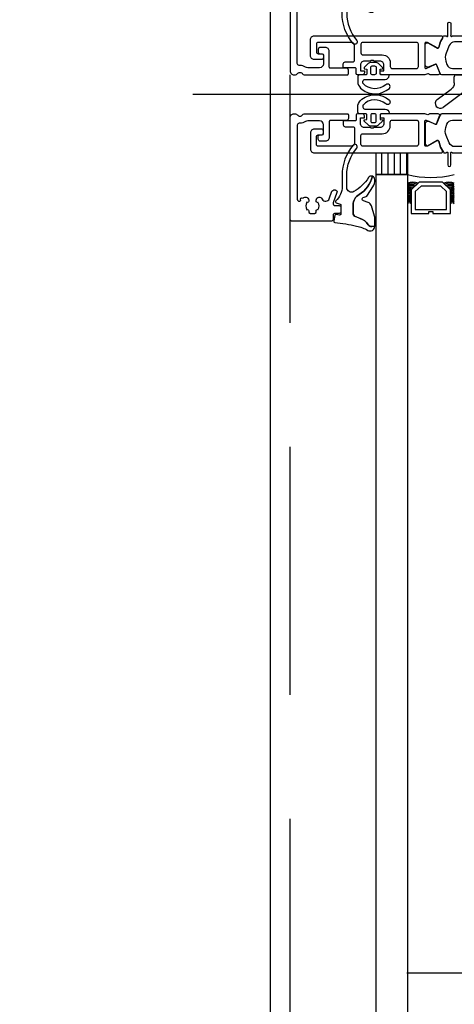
# Model space of a CAD drawing. Header units: millimetres. Extents: x 247761 to 294611, y 172579 to 236863.
# Tile 103 of 256: x 249656 to 249768, y 186447 to 186699. Entities that reach past the tile are written whole.
import ezdxf

# ---------------------------------------------------------------- set-up
doc = ezdxf.new("R2010")
doc.units = ezdxf.units.MM
doc.linetypes.add('ČERCHOVANÁ', pattern=[25.4, 12.7, -6.35, 0, -6.35])
doc.linetypes.add('ČÁRKOVANÁ', pattern=[19.05, 12.7, -6.35])
for name, color, linetype in [('FASÁDA DETAILNÍ', 4, 'Continuous'), ('KOTY 50', 7, 'Continuous'), ('NOVA', 240, 'Continuous'), ('OSY', 7, 'Continuous')]:
    doc.layers.add(name, color=color, linetype=linetype)
doc.styles.add('CS-ROMANS', font='romans.shx', dxfattribs={"width": 0.75, "oblique": 5})
doc.dimstyles.new('A_KÓTA_50', dxfattribs={"dimtxt": 110, "dimasz": 2, "dimexe": 100, "dimexo": 1500, "dimgap": 40, "dimtad": 1, "dimrnd": 1, "dimdsep": 46, "dimtxsty": 'CS-ROMANS', "dimblk": 'KOT_CARA20', "dimcen": 45, "dimse1": 1, "dimse2": 1, "dimclrd": 256, "dimclre": 256, "dimclrt": 256, "dimadec": 0, "dimazin": 0, "dimtfac": 1, "dimtix": 1, "dimtmove": 2, "dimatfit": 3, "dimldrblk": 'OBLIQUE', "dimfxl": 0, "dimtolj": 1, "dimarcsym": 0})
pattern_1 = [(270, (42491.3569, 2974.0788), (1.5875, -8e-16), [])]

# ---------------------------------------------------------------- blocks, each defined once
blk = doc.blocks.new('433270')
blk.add_lwpolyline([(1, 0, 0.414364), (0, -1), (0, -1.4, 0.255924), (0.23, -1.83, -0.547723), (0.23, -3.17, 0.255924), (0, -3.6), (0, -14.6, 0.414214), (0.3, -14.9), (1.2, -14.9, 0.414214), (1.7, -14.4), (1.7, -10.3, -0.414214), (2, -10), (6, -10, 0.414248), (7, -9), (7, -7.7, 0.414179), (6.5, -7.2), (5.7, -7.2, 0.414232), (5.4, -7.5), (5.4, -8.2, -0.414198), (5.1, -8.5), (2.8, -8.5, -0.414204), (1.8, -7.5), (1.8, -4.49, -0.147432), (1.97, -3.94, 0.147461), (2.4, -2.5), (2.4, -2.3, -0.414214), (2.9, -1.8), (21.87, -1.8, -0.668178), (22.22, -2.65), (22.16, -2.72, 1), (21.59, -3.29), (21.52, -3.35, 0.198912), (21.38, -3.71), (21.38, -4.05, 0.414214), (22.08, -4.75), (22.38, -4.75, 0.576988), (22.64, -4.3, -0.311246), (24.56, -4.3, 0.576988), (24.82, -4.75), (25.3, -4.75, -0.260065), (25.3, -6.65), (24.82, -6.65, 0.576988), (24.56, -7.1, -0.311246), (22.64, -7.1, 0.576988), (22.38, -6.65), (22.08, -6.65, 0.414214), (21.38, -7.35), (21.38, -7.61, 0.267949), (21.63, -8.04), (21.89, -8.2, -0.637047), (21.73, -10), (19.83, -10.7, 0.315299), (19.5, -11.17), (19.5, -11.49, 0.520567), (20.17, -11.96), (22.83, -10.99, -0.520567), (23.5, -11.46), (23.5, -12.5, 0.414062), (24, -13), (25, -13, 0.414186), (25.5, -12.5), (25.5, -11.5, -0.414182), (26, -11), (27, -11, 0.414214), (27.5, -10.5), (27.5, -0.5, 0.414214), (27, 0), (1, 0)], format="xyb", close=True)
blk = doc.blocks.new('284325')
for points in [[(0.84, -5.23, -0.560316), (0.94, -4.73), (1.94, -4.36, 0.3153), (2.14, -4.08), (2.14, -1.89, 0.451558), (1.8, -1.59), (0.9, -1.7, -0.399586), (0.57, -1.46), (0.3, -0.07, -0.415977), (0.53, 0.29, 0.024107), (6.15, 1.24, 0.076636), (8.99, 2.34, -0.577615), (10.79, 1.3), (10.02, 1.37, 0.283171), (9.08, 0.9, -0.168429), (7.07, -0.74), (5.9, -1.16, 0.315302), (5.24, -2.1), (5.24, -4.21, 0.269719), (6.76, -6.82, -0.194797), (10.18, -11.53, -0.342663), (9.17, -11.17, 0.119207), (5.43, -7.59, 0.578571), (3.63, -8.62), (3.63, -11.77, 0.176415), (6.16, -18.72, -1), (5.24, -19.49, -0.176415), (2.43, -11.77), (2.43, -8.89, 0.208286), (0.84, -5.23)], [(8.95, -6.65), (10.32, -8.78, -0.134555), (10.79, -10.63, -0.339795), (10.19, -11.53, 0.194788), (6.76, -6.81, -0.269736), (5.25, -4.21), (5.25, -2.1, -0.315302), (5.9, -1.17), (7.07, -0.74, 0.168429), (9.09, 0.89, -0.283167), (10.01, 1.36), (10.79, 1.29), (10.79, -0.74, -0.070852), (10.71, -1.3), (9.95, -3.93, -0.241839), (9.08, -4.83), (7.93, -5.22, 0.836024), (8.08, -6.19), (8.11, -6.19, -0.255349), (8.95, -6.65)]]:
    blk.add_lwpolyline(points, format="xyb", close=True)
blk = doc.blocks.new('288126')
for points in [[(-16.5, 0), (16.5, 0)], [(-17, -2.08), (-17, -0.5)], [(17, -0.5), (17, -3.8)], [(-21.36, -6.34), (-17.8, -3.69)], [(-14.71, -4.5), (-19.87, -8.34)], [(-8.83, -4.3), (-14.11, -4.3)], [(-10.96, -6.34), (-8.71, -4.66)], [(-4.31, -4.5), (-9.47, -8.34)], [(1.81, -4.3), (-3.71, -4.3)], [(-0.35, -6.36), (1.93, -4.66)], [(6.33, -4.5), (1.14, -8.37)], [(12.21, -4.3), (6.93, -4.3)], [(10.05, -6.36), (12.33, -4.66)], [(16.6, -4.6), (11.54, -8.37)]]:
    blk.add_lwpolyline(points)
for centre, radius, start, end in [((16.5, -0.5), 0.5, 0, 90), ((-16.5, -0.5), 0.5, 90, 180), ((16, -3.8), 1, 306.7059, 0), ((-20.61, -7.34), 1.25, 126.7059, 306.7059), ((-10.21, -7.34), 1.25, 126.7059, 306.7059), ((0.4, -7.37), 1.25, 126.7059, 306.7059), ((10.8, -7.37), 1.25, 126.7059, 306.7059)]:
    blk.add_arc(centre, radius, start, end)
at = {"extrusion": (0, 0, -1)}
for centre, radius, start, end in [((19, -2.08), 2, 180, 233.2941), ((14.11, -5.3), 1, 53.2941, 90), ((8.83, -4.5), 0.2, 90, 233.2941), ((3.71, -5.3), 1, 53.2941, 90), ((-1.81, -4.5), 0.2, 90, 233.2941), ((-6.93, -5.3), 1, 53.2941, 90), ((-12.21, -4.5), 0.2, 90, 233.2941)]:
    blk.add_arc(centre, radius, start, end, dxfattribs=at)
blk = doc.blocks.new('246426')
for points in [[(-1.84, 0.64), (-2.86, -0.38, 0.198926), (-3.15, -1.09), (-3.15, -2.31, 0.198926), (-2.86, -3.02), (-1.84, -4.04, 0.637051), (-1.5, -3.92), (-1.45, -3.4), (-0.3, -3.4, -0.41484), (0, -3.7), (0, -5.19, 0.414232), (0.5, -5.69), (2.14, -5.69, 0.071862), (2.2, -5.68, 0.157876), (3.73, -4.64, 0.360336), (3.48, 2.39, 0.964062), (2.54, 1.48, -0.403385), (2.25, -4.34, -0.190964), (2.11, -4.39), (1.7, -4.39, -0.414214), (1.2, -3.89), (1.2, 1.31, 0.414201), (0.2, 2.31), (0, 2.31), (0, 0.3, -0.414214), (-0.3, 0), (-1.45, 0), (-1.5, 0.52, 0.637051), (-1.84, 0.64)], [(-2.25, -1.4, -0.414214), (-1.85, -1), (-0.4, -1, -0.414214), (0, -1.4), (0, -2, -0.414214), (-0.4, -2.4), (-1.85, -2.4, -0.414214), (-2.25, -2), (-2.25, -1.4)]]:
    blk.add_lwpolyline(points, format="xyb", close=True)
blk = doc.blocks.new('A$C69D17D4D')
at = {"layer": 'FASÁDA DETAILNÍ'}
h = blk.add_hatch(dxfattribs=at)
h.set_pattern_fill('ANSI31', color=256, scale=0.5, angle=585)
h.set_pattern_definition(pattern_1)
h.paths.add_polyline_path([(-24889, 13288.5), (-24889, 13294), (-24897, 13294), (-24897, 13288.5)])
h = blk.add_hatch(dxfattribs=at)
h.set_pattern_fill('ANSI31', color=256, scale=0.5, angle=585)
h.set_pattern_definition(pattern_1)
h.paths.add_polyline_path([(-24889, 13288.5), (-24889, 13294), (-24897, 13294), (-24897, 13288.5)])
for p, q in [((-24943.95, 13309), (-24575.71, 13309)), ((-24943.95, 13309), (-24575.71, 13309)), ((-24897, 12879.5), (-24897, 13288.5)), ((-24897, 13288.5), (-24889, 13288.5)), ((-24897, 12879.5), (-24897, 13288.5)), ((-24897, 13288.5), (-24889, 13288.5)), ((-24889, 13288.5), (-24889, 12879.5)), ((-24889, 13288.5), (-24889, 12879.5))]:
    blk.add_line(p, q, dxfattribs=at)
for points in [[(1656, 1244), (-24924, 1244), (-24924, 24924), (1656, 24924)], [(-24897, 13288.5), (-24897, 13294), (-24889, 13294), (-24889, 13288.5)], [(-24897, 13288.5), (-24897, 13294), (-24889, 13294), (-24889, 13288.5)], [(-24878, 13278.5), (-24878, 13284.5), (-24880, 13286.5), (-24886, 13286.5), (-24888, 13284.5), (-24888, 13278.5), (-24883.5, 13278.5), (-24883.5, 13279), (-24882.5, 13279), (-24882.5, 13278.5)], [(-24878, 13278.5), (-24878, 13284.5), (-24880, 13286.5), (-24886, 13286.5), (-24888, 13284.5), (-24888, 13278.5), (-24883.5, 13278.5), (-24883.5, 13279), (-24882.5, 13279), (-24882.5, 13278.5)], [(-24887, 13279.5), (-24879, 13279.5), (-24879, 13284.09), (-24880.41, 13285.5), (-24885.45, 13285.5), (-24887, 13284.09)], [(-24887, 13279.5), (-24879, 13279.5), (-24879, 13284.09), (-24880.41, 13285.5), (-24885.45, 13285.5), (-24887, 13284.09)]]:
    blk.add_lwpolyline(points, close=True, dxfattribs=at)
at = {"layer": 'FASÁDA DETAILNÍ', "linetype": 'ČÁRKOVANÁ', "ltscale": 5}
blk.add_lwpolyline([(1651, 1249), (-24919, 1249), (-24919, 24919), (1651, 24919)], close=True, dxfattribs=at)
at = {"layer": 'FASÁDA DETAILNÍ'}
for points in [[(-24858.25, 13314), (-24880.16, 13314, -0.305837), (-24880.62, 13314.31), (-24881.55, 13316.6, 0.425336), (-24881.81, 13316.71), (-24883.43, 13315.99, -0.543753), (-24884.49, 13316.68), (-24884.49, 13321.58, -0.578182), (-24883.59, 13322.1), (-24881.4, 13320.84, 0.488505), (-24880.96, 13321.01), (-24880.52, 13322.53), (-24879.76, 13323.85, -0.282478), (-24879.49, 13324), (-24879.04, 13324, 1.447009), (-24878.69, 13324.13), (-24878.69, 13327.1, -1), (-24877.89, 13327.1), (-24877.89, 13324.13, 1.447009), (-24877.54, 13324), (-24869, 13324, 1.447009)], [(-24858.25, 13314), (-24880.16, 13314, -0.305837), (-24880.62, 13314.31), (-24881.55, 13316.6, 0.425336), (-24881.81, 13316.71), (-24883.43, 13315.99, -0.543753), (-24884.49, 13316.68), (-24884.49, 13321.58, -0.578182), (-24883.59, 13322.1), (-24881.4, 13320.84, 0.488505), (-24880.96, 13321.01), (-24880.52, 13322.53), (-24879.76, 13323.85, -0.282478), (-24879.49, 13324), (-24879.04, 13324, 1.447009), (-24878.69, 13324.13), (-24878.69, 13327.1, -1), (-24877.89, 13327.1), (-24877.89, 13324.13, 1.447009), (-24877.54, 13324), (-24869, 13324, 1.447009)], [(-24858.25, 13304), (-24880.16, 13304, 0.305837), (-24880.62, 13303.69), (-24881.55, 13301.4, -0.425336), (-24881.81, 13301.29), (-24883.43, 13302.01, 0.543753), (-24884.49, 13301.32), (-24884.49, 13296.42, 0.578182), (-24883.59, 13295.9), (-24881.4, 13297.16, -0.488505), (-24880.96, 13296.99), (-24880.52, 13295.47), (-24879.76, 13294.15, 0.282478), (-24879.49, 13294), (-24879.04, 13294, -1.447009), (-24878.69, 13293.87), (-24878.69, 13290.9, 1), (-24877.89, 13290.9), (-24877.89, 13293.87, -1.447009), (-24877.54, 13294), (-24869, 13294, -1.447009)], [(-24858.25, 13304), (-24880.16, 13304, 0.305837), (-24880.62, 13303.69), (-24881.55, 13301.4, -0.425336), (-24881.81, 13301.29), (-24883.43, 13302.01, 0.543753), (-24884.49, 13301.32), (-24884.49, 13296.42, 0.578182), (-24883.59, 13295.9), (-24881.4, 13297.16, -0.488505), (-24880.96, 13296.99), (-24880.52, 13295.47), (-24879.76, 13294.15, 0.282478), (-24879.49, 13294), (-24879.04, 13294, -1.447009), (-24878.69, 13293.87), (-24878.69, 13290.9, 1), (-24877.89, 13290.9), (-24877.89, 13293.87, -1.447009), (-24877.54, 13294), (-24869, 13294, -1.447009)]]:
    blk.add_lwpolyline(points, format="xyb", dxfattribs=at)
for points in [[(-24884.5, 13314), (-24895.5, 13314, -0.414426), (-24896, 13314.5), (-24896, 13314.99), (-24895, 13314.99), (-24895, 13316.49, 0.414214), (-24896, 13317.49), (-24897.5, 13317.49, 0.399985), (-24898.5, 13317.49), (-24900, 13317.49, 0.414214), (-24901, 13316.49), (-24901, 13315), (-24900, 13315), (-24900, 13314.5, -0.414456), (-24900.5, 13314), (-24901.8, 13314, -0.413971), (-24902.1, 13314.3), (-24902.1, 13315.5, 0.414214), (-24902.4, 13315.8), (-24905.4, 13315.8), (-24905.4, 13316.8, -0.414214), (-24904.9, 13317.3), (-24903, 13317.3, 0.414214), (-24902.5, 13317.8), (-24902.5, 13321.3, 0.414206), (-24903.5, 13322.3), (-24911.8, 13322.3, 0.414206), (-24912.3, 13321.8), (-24912.3, 13319.9, 0.414219), (-24911.8, 13319.4), (-24911, 13319.4, -0.414214), (-24910.5, 13318.9), (-24910.5, 13318.4, -0.414214), (-24911, 13317.9), (-24912.8, 13317.9, -0.414214), (-24913.8, 13318.9), (-24913.8, 13323, -0.414214), (-24912.8, 13324), (-24884.5, 13324), (-24880.4, 13324, -0.57735), (-24880.05, 13323.4), (-24880.55, 13322.54), (-24880.98, 13321.04, -0.488701), (-24881.42, 13320.87), (-24883.88, 13322.3), (-24884.31, 13322.3, 0.432566), (-24884.5, 13322.1), (-24884.5, 13315.8, 0.548397), (-24884.22, 13315.61), (-24881.83, 13316.68, -0.425336), (-24881.57, 13316.57), (-24880.75, 13314.55, -0.531563), (-24881.12, 13314), (-24883.19, 13314, -0.231306), (-24883.42, 13314.11, 0.306185), (-24883.74, 13314.22), (-24884.5, 13314)], [(-24884.5, 13314), (-24895.5, 13314, -0.414426), (-24896, 13314.5), (-24896, 13314.99), (-24895, 13314.99), (-24895, 13316.49, 0.414214), (-24896, 13317.49), (-24897.5, 13317.49, 0.399985), (-24898.5, 13317.49), (-24900, 13317.49, 0.414214), (-24901, 13316.49), (-24901, 13315), (-24900, 13315), (-24900, 13314.5, -0.414456), (-24900.5, 13314), (-24901.8, 13314, -0.413971), (-24902.1, 13314.3), (-24902.1, 13315.5, 0.414214), (-24902.4, 13315.8), (-24905.4, 13315.8), (-24905.4, 13316.8, -0.414214), (-24904.9, 13317.3), (-24903, 13317.3, 0.414214), (-24902.5, 13317.8), (-24902.5, 13321.3, 0.414206), (-24903.5, 13322.3), (-24911.8, 13322.3, 0.414206), (-24912.3, 13321.8), (-24912.3, 13319.9, 0.414219), (-24911.8, 13319.4), (-24911, 13319.4, -0.414214), (-24910.5, 13318.9), (-24910.5, 13318.4, -0.414214), (-24911, 13317.9), (-24912.8, 13317.9, -0.414214), (-24913.8, 13318.9), (-24913.8, 13323, -0.414214), (-24912.8, 13324), (-24884.5, 13324), (-24880.4, 13324, -0.57735), (-24880.05, 13323.4), (-24880.55, 13322.54), (-24880.98, 13321.04, -0.488701), (-24881.42, 13320.87), (-24883.88, 13322.3), (-24884.31, 13322.3, 0.432566), (-24884.5, 13322.1), (-24884.5, 13315.8, 0.548397), (-24884.22, 13315.61), (-24881.83, 13316.68, -0.425336), (-24881.57, 13316.57), (-24880.75, 13314.55, -0.531563), (-24881.12, 13314), (-24883.19, 13314, -0.231306), (-24883.42, 13314.11, 0.306185), (-24883.74, 13314.22), (-24884.5, 13314)], [(-24886.7, 13322.3), (-24900.4, 13322.3, 0.414214), (-24900.9, 13321.8), (-24900.9, 13319.59, 0.414214), (-24900.4, 13319.09), (-24895.43, 13319.09, -0.411139), (-24893.4, 13317.09), (-24893.4, 13316.1, 0.414214), (-24892.9, 13315.6), (-24886.7, 13315.6, 0.414214), (-24886.2, 13316.1), (-24886.2, 13321.8, 0.414214), (-24886.7, 13322.3)], [(-24886.7, 13322.3), (-24900.4, 13322.3, 0.414214), (-24900.9, 13321.8), (-24900.9, 13319.59, 0.414214), (-24900.4, 13319.09), (-24895.43, 13319.09, -0.411139), (-24893.4, 13317.09), (-24893.4, 13316.1, 0.414214), (-24892.9, 13315.6), (-24886.7, 13315.6, 0.414214), (-24886.2, 13316.1), (-24886.2, 13321.8, 0.414214), (-24886.7, 13322.3)], [(-24877.45, 13315.6), (-24870.55, 13315.6, 0.414218), (-24869.55, 13316.6), (-24869.55, 13321.4, 0.414218), (-24870.55, 13322.4), (-24876.91, 13322.4, 0.305619), (-24878.3, 13321.46), (-24879.08, 13319.54, 0.176429), (-24879.15, 13317.49), (-24878.88, 13316.64, 0.324916), (-24877.45, 13315.6)], [(-24877.45, 13315.6), (-24870.55, 13315.6, 0.414218), (-24869.55, 13316.6), (-24869.55, 13321.4, 0.414218), (-24870.55, 13322.4), (-24876.91, 13322.4, 0.305619), (-24878.3, 13321.46), (-24879.08, 13319.54, 0.176429), (-24879.15, 13317.49), (-24878.88, 13316.64, 0.324916), (-24877.45, 13315.6)], [(-24884.5, 13304), (-24895.5, 13304, 0.414426), (-24896, 13303.5), (-24896, 13303.01), (-24895, 13303.01), (-24895, 13301.51, -0.414214), (-24896, 13300.51), (-24897.5, 13300.51, -0.399985), (-24898.5, 13300.51), (-24900, 13300.51, -0.414214), (-24901, 13301.51), (-24901, 13303), (-24900, 13303), (-24900, 13303.5, 0.414456), (-24900.5, 13304), (-24901.8, 13304, 0.413971), (-24902.1, 13303.7), (-24902.1, 13302.5, -0.414214), (-24902.4, 13302.2), (-24905.4, 13302.2), (-24905.4, 13301.2, 0.414214), (-24904.9, 13300.7), (-24903, 13300.7, -0.414214), (-24902.5, 13300.2), (-24902.5, 13296.7, -0.414206), (-24903.5, 13295.7), (-24911.8, 13295.7, -0.414206), (-24912.3, 13296.2), (-24912.3, 13298.1, -0.414219), (-24911.8, 13298.6), (-24911, 13298.6, 0.414214), (-24910.5, 13299.1), (-24910.5, 13299.6, 0.414214), (-24911, 13300.1), (-24912.8, 13300.1, 0.414214), (-24913.8, 13299.1), (-24913.8, 13295, 0.414214), (-24912.8, 13294), (-24884.5, 13294), (-24880.4, 13294, 0.57735), (-24880.05, 13294.6), (-24880.55, 13295.46), (-24880.98, 13296.96, 0.488701), (-24881.42, 13297.13), (-24883.88, 13295.7), (-24884.31, 13295.7, -0.432566), (-24884.5, 13295.9), (-24884.5, 13302.2, -0.548397), (-24884.22, 13302.39), (-24881.83, 13301.32, 0.425336), (-24881.57, 13301.43), (-24880.75, 13303.45, 0.531563), (-24881.12, 13304), (-24883.19, 13304, 0.231306), (-24883.42, 13303.89, -0.306185), (-24883.74, 13303.78), (-24884.5, 13304)], [(-24884.5, 13304), (-24895.5, 13304, 0.414426), (-24896, 13303.5), (-24896, 13303.01), (-24895, 13303.01), (-24895, 13301.51, -0.414214), (-24896, 13300.51), (-24897.5, 13300.51, -0.399985), (-24898.5, 13300.51), (-24900, 13300.51, -0.414214), (-24901, 13301.51), (-24901, 13303), (-24900, 13303), (-24900, 13303.5, 0.414456), (-24900.5, 13304), (-24901.8, 13304, 0.413971), (-24902.1, 13303.7), (-24902.1, 13302.5, -0.414214), (-24902.4, 13302.2), (-24905.4, 13302.2), (-24905.4, 13301.2, 0.414214), (-24904.9, 13300.7), (-24903, 13300.7, -0.414214), (-24902.5, 13300.2), (-24902.5, 13296.7, -0.414206), (-24903.5, 13295.7), (-24911.8, 13295.7, -0.414206), (-24912.3, 13296.2), (-24912.3, 13298.1, -0.414219), (-24911.8, 13298.6), (-24911, 13298.6, 0.414214), (-24910.5, 13299.1), (-24910.5, 13299.6, 0.414214), (-24911, 13300.1), (-24912.8, 13300.1, 0.414214), (-24913.8, 13299.1), (-24913.8, 13295, 0.414214), (-24912.8, 13294), (-24884.5, 13294), (-24880.4, 13294, 0.57735), (-24880.05, 13294.6), (-24880.55, 13295.46), (-24880.98, 13296.96, 0.488701), (-24881.42, 13297.13), (-24883.88, 13295.7), (-24884.31, 13295.7, -0.432566), (-24884.5, 13295.9), (-24884.5, 13302.2, -0.548397), (-24884.22, 13302.39), (-24881.83, 13301.32, 0.425336), (-24881.57, 13301.43), (-24880.75, 13303.45, 0.531563), (-24881.12, 13304), (-24883.19, 13304, 0.231306), (-24883.42, 13303.89, -0.306185), (-24883.74, 13303.78), (-24884.5, 13304)], [(-24886.7, 13295.7), (-24900.4, 13295.7, -0.414214), (-24900.9, 13296.2), (-24900.9, 13298.41, -0.414214), (-24900.4, 13298.91), (-24895.43, 13298.91, 0.411139), (-24893.4, 13300.91), (-24893.4, 13301.9, -0.414214), (-24892.9, 13302.4), (-24886.7, 13302.4, -0.414214), (-24886.2, 13301.9), (-24886.2, 13296.2, -0.414214), (-24886.7, 13295.7)], [(-24886.7, 13295.7), (-24900.4, 13295.7, -0.414214), (-24900.9, 13296.2), (-24900.9, 13298.41, -0.414214), (-24900.4, 13298.91), (-24895.43, 13298.91, 0.411139), (-24893.4, 13300.91), (-24893.4, 13301.9, -0.414214), (-24892.9, 13302.4), (-24886.7, 13302.4, -0.414214), (-24886.2, 13301.9), (-24886.2, 13296.2, -0.414214), (-24886.7, 13295.7)], [(-24877.45, 13302.4), (-24870.55, 13302.4, -0.414218), (-24869.55, 13301.4), (-24869.55, 13296.6, -0.414218), (-24870.55, 13295.6), (-24876.91, 13295.6, -0.305619), (-24878.3, 13296.54), (-24879.08, 13298.46, -0.176429), (-24879.15, 13300.51), (-24878.88, 13301.36, -0.324916), (-24877.45, 13302.4)], [(-24877.45, 13302.4), (-24870.55, 13302.4, -0.414218), (-24869.55, 13301.4), (-24869.55, 13296.6, -0.414218), (-24870.55, 13295.6), (-24876.91, 13295.6, -0.305619), (-24878.3, 13296.54), (-24879.08, 13298.46, -0.176429), (-24879.15, 13300.51), (-24878.88, 13301.36, -0.324916), (-24877.45, 13302.4)]]:
    blk.add_lwpolyline(points, format="xyb", close=True, dxfattribs=at)
for centre, radius, start, end in [((-24883, 13310.39), 22.7, 254.6728, 285.3272), ((-24883, 13310.39), 22.7, 254.6728, 285.3272), ((-24887.65, 13282.95), 3.55, 67.2938, 112.409), ((-24887.65, 13282.95), 3.55, 67.2938, 112.409), ((-24887.76, 13283.32), 2.9, 65.3067, 115.2952), ((-24887.76, 13283.32), 2.9, 65.3067, 115.2952), ((-24887.93, 13283.66), 2.25, 61.5273, 118.4028), ((-24887.93, 13283.66), 2.25, 61.5273, 118.4028), ((-24888.08, 13283.91), 1.71, 57.2949, 122.6857), ((-24888.08, 13283.91), 1.71, 57.2949, 122.6857), ((-24888.21, 13284.07), 1.26, 51.9656, 128.4996), ((-24888.21, 13284.07), 1.26, 51.9656, 128.4996), ((-24888.36, 13284.16), 0.879, 43.9949, 136.4964), ((-24888.36, 13284.16), 0.879, 43.9949, 136.4964), ((-24878.35, 13282.95), 3.55, 67.591, 112.7062), ((-24878.35, 13282.95), 3.55, 67.591, 112.7062), ((-24878.24, 13283.32), 2.9, 64.7048, 114.6933), ((-24878.24, 13283.32), 2.9, 64.7048, 114.6933), ((-24878.07, 13283.66), 2.25, 61.5972, 118.4727), ((-24878.07, 13283.66), 2.25, 61.5972, 118.4727), ((-24877.92, 13283.91), 1.71, 57.3143, 122.7051), ((-24877.92, 13283.91), 1.71, 57.3143, 122.7051), ((-24877.79, 13284.07), 1.26, 51.5004, 128.0344), ((-24877.79, 13284.07), 1.26, 51.5004, 128.0344), ((-24877.64, 13284.16), 0.879, 43.5036, 136.0051), ((-24877.64, 13284.16), 0.879, 43.5036, 136.0051), ((-24888.5, 13284.15), 0.596, 33.0366, 146.9634), ((-24888.5, 13284.15), 0.596, 33.0366, 146.9634), ((-24888.5, 13283.85), 0.596, 33.0366, 146.9634), ((-24888.5, 13283.85), 0.596, 33.0366, 146.9634), ((-24888.5, 13283.56), 0.596, 33.0366, 146.9634), ((-24888.5, 13283.56), 0.596, 33.0366, 146.9634), ((-24888.5, 13283.27), 0.596, 33.0366, 146.9634), ((-24888.5, 13283.27), 0.596, 33.0366, 146.9634), ((-24888.5, 13282.98), 0.596, 33.0366, 146.9634), ((-24888.5, 13282.98), 0.596, 33.0366, 146.9634), ((-24888.5, 13282.68), 0.596, 33.0366, 146.9634), ((-24888.5, 13282.68), 0.596, 33.0366, 146.9634), ((-24888.5, 13282.39), 0.596, 33.0366, 146.9634), ((-24888.5, 13282.39), 0.596, 33.0366, 146.9634), ((-24888.5, 13282.1), 0.596, 33.0366, 146.9634), ((-24888.5, 13282.1), 0.596, 33.0366, 146.9634), ((-24877.5, 13284.15), 0.596, 33.0366, 146.9634), ((-24877.5, 13284.15), 0.596, 33.0366, 146.9634), ((-24877.5, 13283.85), 0.596, 33.0366, 146.9634), ((-24877.5, 13283.85), 0.596, 33.0366, 146.9634), ((-24877.5, 13283.56), 0.596, 33.0366, 146.9634), ((-24877.5, 13283.56), 0.596, 33.0366, 146.9634), ((-24877.5, 13283.27), 0.596, 33.0366, 146.9634), ((-24877.5, 13283.27), 0.596, 33.0366, 146.9634), ((-24877.5, 13282.98), 0.596, 33.0366, 146.9634), ((-24877.5, 13282.98), 0.596, 33.0366, 146.9634), ((-24877.5, 13282.68), 0.596, 33.0366, 146.9634), ((-24877.5, 13282.68), 0.596, 33.0366, 146.9634), ((-24877.5, 13282.39), 0.596, 33.0366, 146.9634), ((-24877.5, 13282.39), 0.596, 33.0366, 146.9634), ((-24877.5, 13282.1), 0.596, 33.0366, 146.9634), ((-24877.5, 13282.1), 0.596, 33.0366, 146.9634), ((-24888.5, 13281.81), 0.596, 33.0366, 146.9634), ((-24888.5, 13281.81), 0.596, 33.0366, 146.9634), ((-24888.5, 13281.51), 0.596, 33.0366, 146.9634), ((-24888.5, 13281.51), 0.596, 33.0366, 146.9634), ((-24888.5, 13281.22), 0.596, 33.0366, 146.9634), ((-24888.5, 13281.22), 0.596, 33.0366, 146.9634), ((-24888.5, 13280.93), 0.596, 33.0366, 146.9634), ((-24888.5, 13280.93), 0.596, 33.0366, 146.9634), ((-24888.5, 13280.64), 0.596, 33.0366, 146.9634), ((-24888.5, 13280.64), 0.596, 33.0366, 146.9634), ((-24877.5, 13281.81), 0.596, 33.0366, 146.9634), ((-24877.5, 13281.81), 0.596, 33.0366, 146.9634), ((-24877.5, 13281.51), 0.596, 33.0366, 146.9634), ((-24877.5, 13281.51), 0.596, 33.0366, 146.9634), ((-24877.5, 13281.22), 0.596, 33.0366, 146.9634), ((-24877.5, 13281.22), 0.596, 33.0366, 146.9634), ((-24877.5, 13280.93), 0.596, 33.0366, 146.9634), ((-24877.5, 13280.93), 0.596, 33.0366, 146.9634), ((-24877.5, 13280.64), 0.596, 33.0366, 146.9634), ((-24877.5, 13280.64), 0.596, 33.0366, 146.9634)]:
    blk.add_arc(centre, radius, start, end, dxfattribs=at)
for name, p in [('284325', (-24908.14, 13341.5)), ('284325', (-24908.14, 13341.5)), ('288126', (-24860.01, 13314)), ('288126', (-24860.01, 13314))]:
    blk.add_blockref(name, p, dxfattribs=at)
for name, p, rotation in [('433270', (-24919, 13314), 90), ('433270', (-24919, 13314), 90), ('246426', (-24896, 13314), 270), ('246426', (-24896, 13314), 270)]:
    blk.add_blockref(name, p, dxfattribs=dict(at, rotation=rotation))
at = {"layer": 'FASÁDA DETAILNÍ', "xscale": -1}
for name, p, rotation in [('246426', (-24896, 13304), 270), ('246426', (-24896, 13304), 270), ('433270', (-24919, 13304), 90), ('433270', (-24919, 13304), 90), ('284325', (-24908.14, 13276.5), 180), ('284325', (-24908.14, 13276.5), 180)]:
    blk.add_blockref(name, p, dxfattribs=dict(at, rotation=rotation))
blk = doc.blocks.new('KOT_CARA20')
for p, q in [((0, 20), (0, -20)), ((0, 0), (14.14, 14.14)), ((0, 0), (-14.14, -14.14))]:
    blk.add_line(p, q)
blk = doc.blocks.new('*D36')
at = {"layer": 'Defpoints', "color": 0, "ltscale": 5, "transparency": 16777216}
for p in [(249720.52, 198295.26), (247928.31, 174615.26), (249720.52, 174615.26)]:
    blk.add_point(p, dxfattribs=at)
at = {"layer": 'KOTY 50', "lineweight": -2, "ltscale": 5, "transparency": 16777216}
blk.add_line((247928.31, 198293.26), (247928.31, 174617.26), dxfattribs=at)
at = {"layer": 'KOTY 50', "lineweight": -2, "ltscale": 5, "transparency": 16777216, "xscale": 2, "yscale": 2, "zscale": 2}
for p, rotation in [((247928.31, 198295.26), 90), ((247928.31, 174615.26), 270)]:
    blk.add_blockref('KOT_CARA20', p, dxfattribs=dict(at, rotation=rotation))
at = {"layer": 'KOTY 50', "ltscale": 5, "transparency": 16777216, "insert": (247833.31, 186455.26), "char_height": 110, "attachment_point": 5, "rotation": 90, "style": 'CS-ROMANS'}
blk.add_mtext('\\A1;23680', dxfattribs=at)
blk = doc.blocks.new('_OBLIQUE')
at = {"color": 0, "linetype": 'ByBlock', "ltscale": 15}
blk.add_line((-0.5, -0.5), (0.5, 0.5), dxfattribs=at)

msp = doc.modelspace()

# ---------------------------------------------------------------- linework, layer by layer
at = {"layer": 'OSY', "linetype": 'ČERCHOVANÁ', "ltscale": 25}
msp.add_line((276747.073, 186455.259), (249108.101, 186455.259), dxfattribs=at)

# ---------------------------------------------------------------- block references
at = {"layer": 'NOVA', "ltscale": 300}
msp.add_blockref('A$C69D17D4D', (274644.517, 173371.259), dxfattribs=at)

# ---------------------------------------------------------------- dimensions: what is measured, and where the dimension line sits
at = {"layer": 'KOTY 50', "ltscale": 5}
dim = msp.add_linear_dim(base=(247928.311, 174615.259), p1=(249720.517, 198295.259), p2=(249720.517, 174615.259), angle=90, dimstyle='A_KÓTA_50', dxfattribs=at)
dim.commit()
dim.dimension.update_dxf_attribs({"geometry": '*D36', "text_midpoint": (247833.311, 186455.259)})

doc.saveas('drawing.dxf')
